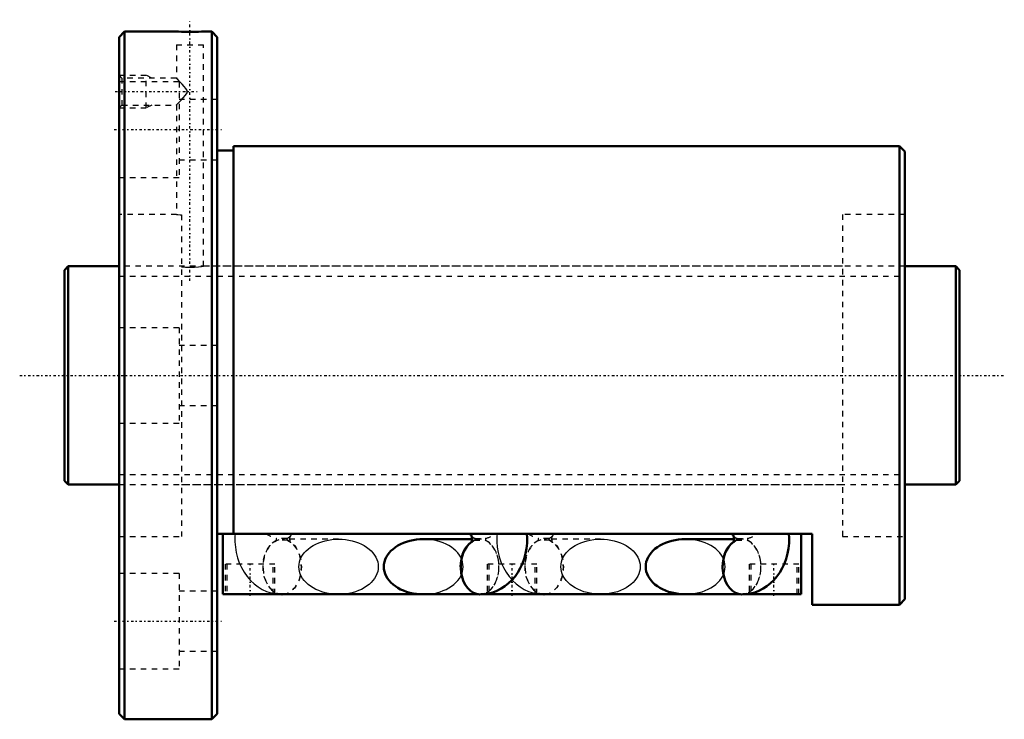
# Model space of a CAD drawing. Header units: millimetres. Extents: x -8 to 172, y -63 to 65.
import ezdxf

# ---------------------------------------------------------------- set-up
doc = ezdxf.new("R2010")
doc.units = ezdxf.units.MM
doc.linetypes.add('Center', pattern=[1.5, 0.45, -0.5, 0.05, -0.5])
doc.linetypes.add('Dashed', pattern=[2, 1, -1])
for name, color, linetype, lineweight in [('2d ConnectionPoints', 7, 'Continuous', 50), ('AM_0', 7, 'Continuous', 50), ('AM_5', 3, 'Continuous', 25), ('AM_7', 7, 'Center', 25), ('AM_9', 6, 'Dashed', 25)]:
    doc.layers.add(name, color=color, linetype=linetype, lineweight=lineweight)

# ---------------------------------------------------------------- blocks, each defined once
blk = doc.blocks.new('1_BIF4016V_5RR_Nut_0_in_BIF4016V_5RRG0_164LC0_000_4')
at = {"layer": 'AM_0'}
for p, q in [((11, 63), (10, 62)), ((10, 62), (10, -62)), ((20.5, 63), (11, 63)), ((11, 63), (11, -63)), ((27, 63), (25.47, 63)), ((27, 63), (27, -63)), ((28, 62), (27, 63)), ((28, 62), (28, -62)), ((153, 42), (31, 42)), ((31, 42), (31, -29)), ((153, 42), (153, -42)), ((154, 41), (153, 42)), ((31, 41.2), (28, 41.2)), ((154, 41), (154, -41)), ((137, -29), (28, -29)), ((29, -40.1), (29, -29)), ((74.68, -30), (65.77, -30)), ((122.68, -29.99), (113.77, -29.99)), ((135, -40.1), (135, -29)), ((137, -42), (137, -29)), ((75.88, -40.1), (29, -40.1)), ((123.88, -40.1), (76.3, -40.1)), ((113.77, -40.09), (123.79, -40.09)), ((135, -40.1), (124.3, -40.1)), ((153, -42), (154, -41)), ((137, -42), (153, -42)), ((10, -62), (11, -63)), ((11, -63), (27, -63)), ((27, -63), (28, -62))]:
    blk.add_line(p, q, dxfattribs=at)
for points in [[(25.5, 63), (25.43, 63), (25.11, 62.99), (24.54, 62.97), (23.8, 62.96), (22.98, 62.95), (22.15, 62.96), (21.42, 62.97), (20.87, 62.99), (20.56, 63), (20.5, 63)], [(65.77, -30), (65.13, -30.02), (64.5, -30.08), (63.88, -30.17), (63.28, -30.3), (62.69, -30.47), (62.13, -30.68), (61.6, -30.91), (61.09, -31.18), (60.63, -31.48), (60.2, -31.8), (59.81, -32.15), (59.47, -32.53), (59.18, -32.92), (58.94, -33.32), (58.74, -33.74), (58.61, -34.17), (58.52, -34.61), (58.5, -35.05), (58.52, -35.49), (58.61, -35.93), (58.74, -36.36), (58.94, -36.78), (59.18, -37.18), (59.47, -37.58), (59.81, -37.95), (60.2, -38.3), (60.63, -38.62), (61.09, -38.92), (61.6, -39.19), (62.13, -39.42), (62.69, -39.63), (63.28, -39.8), (63.88, -39.93), (64.5, -40.02), (65.13, -40.08), (65.77, -40.1)], [(74.56, -29.37), (74.56, -29.38), (74.59, -29.44), (74.63, -29.57), (74.66, -29.75), (74.68, -29.96), (74.68, -30.16), (74.65, -30.36), (74.61, -30.51), (74.57, -30.62), (74.56, -30.65)], [(76.1, -40.11), (76.85, -40.07), (77.67, -39.95), (78.47, -39.74), (79.24, -39.44), (79.99, -39.06), (80.69, -38.61), (81.36, -38.08), (81.98, -37.48), (82.55, -36.82), (83.07, -36.09), (83.52, -35.3), (83.92, -34.45), (84.24, -33.57), (84.49, -32.64), (84.66, -31.69), (84.76, -30.73), (84.78, -29.75), (84.74, -29)], [(113.77, -29.99), (113.13, -30.01), (112.5, -30.07), (111.88, -30.16), (111.28, -30.29), (110.69, -30.46), (110.13, -30.67), (109.6, -30.9), (109.09, -31.17), (108.63, -31.47), (108.2, -31.79), (107.81, -32.14), (107.47, -32.52), (107.18, -32.91), (106.94, -33.31), (106.74, -33.73), (106.61, -34.16), (106.52, -34.6), (106.5, -35.04), (106.52, -35.48), (106.61, -35.92), (106.74, -36.35), (106.94, -36.77), (107.18, -37.17), (107.47, -37.57), (107.81, -37.94), (108.2, -38.29), (108.63, -38.61), (109.09, -38.91), (109.6, -39.18), (110.13, -39.41), (110.69, -39.62), (111.28, -39.79), (111.88, -39.92), (112.5, -40.01), (113.13, -40.07), (113.77, -40.09)], [(122.56, -29.37), (122.56, -29.38), (122.59, -29.44), (122.63, -29.57), (122.66, -29.75), (122.68, -29.96), (122.68, -30.16), (122.65, -30.36), (122.61, -30.51), (122.57, -30.62), (122.56, -30.65)], [(124.1, -40.11), (124.85, -40.07), (125.67, -39.95), (126.47, -39.74), (127.24, -39.44), (127.99, -39.06), (128.69, -38.61), (129.36, -38.08), (129.98, -37.48), (130.55, -36.82), (131.07, -36.09), (131.52, -35.3), (131.92, -34.45), (132.24, -33.57), (132.49, -32.64), (132.66, -31.69), (132.76, -30.73), (132.78, -29.75), (132.74, -29)], [(39.53, -40.1), (39.56, -40.1), (39.9, -40.11)], [(87.53, -40.1), (87.56, -40.1), (87.9, -40.11)]]:
    blk.add_lwpolyline(points, dxfattribs=at)
for centre, major_axis, ratio, start_param, end_param in [((76.1, -35.06), (0, 5.05), 0.694658, 0.435614, 3.141747), ((76.1, -35.05), (0, -5.05), 0.694658, 3.580151, 4.713379), ((78.43, -26.14), (-3.83, -3.29), 0.532139, 6.099378, 6.294061), ((124.1, -35.06), (0, 5.05), 0.694658, 0.435548, 3.141741), ((124.1, -35.04), (0, -5.05), 0.694658, 3.579229, 4.714369), ((126.43, -26.14), (-3.83, -3.29), 0.532139, 6.099378, 6.294061), ((39.9, -35.06), (0, -5.05), 0.694658, 6.220243, 6.346127), ((87.9, -35.06), (0, -5.05), 0.694658, 6.220243, 6.346127)]:
    blk.add_ellipse(centre, major_axis=major_axis, ratio=ratio, start_param=start_param, end_param=end_param, dxfattribs=at)
at = {"layer": 'AM_5', "linetype": 'Dashed'}
for p, q in [((10, 55), (15, 55)), ((15, 49), (15, 55)), ((16, 54.46), (15, 55)), ((10, 49), (15, 49)), ((16, 49.54), (15, 49))]:
    blk.add_line(p, q, dxfattribs=at)
at = {"layer": 'AM_7'}
for p, q in [((23, 17.32), (23, 65.17)), ((9.3, 52), (24.62, 52)), ((9.1, 45.03), (28.9, 45.03)), ((34, -40.38), (34, -34.27)), ((82, -40.38), (82, -34.27)), ((130, -40.38), (130, -34.27)), ((9.1, -45.03), (28.9, -45.03))]:
    blk.add_line(p, q, dxfattribs=at)
at = {"layer": 'AM_9'}
for p, q in [((20.5, 63), (20.5, 62.89)), ((25.5, 62.89), (20.5, 62.89)), ((25.5, 62.89), (25.5, 63)), ((20.5, 60.59), (25.5, 60.59)), ((20.5, 60.59), (20.5, 54.44)), ((25.5, 20), (25.5, 60.59)), ((10.54, 54.46), (10, 55)), ((20.52, 54.46), (10.54, 54.46)), ((10.54, 54.46), (10.54, 49.54)), ((21, 53.78), (10, 53.78)), ((21, 53.78), (21, 36.28)), ((28, 50.53), (21, 50.53)), ((22.5, 51.79), (22.5, 52.21)), ((10, 49), (10.54, 49.54)), ((10.54, 49.54), (20.52, 49.54)), ((20.5, 49.56), (20.5, 29.5)), ((21, 39.53), (28, 39.53)), ((10, 36.28), (21, 36.28)), ((20.53, 29.5), (10, 29.5)), ((21.45, 29.43), (21.45, -29.5)), ((142.55, 29.5), (142.55, -29.5)), ((154, 29.5), (142.55, 29.5)), ((142.55, 20), (25.47, 20)), ((21, 8.75), (10, 8.75)), ((21, 8.75), (21, -8.75)), ((28, 5.5), (21, 5.5)), ((21, -5.5), (28, -5.5)), ((10, -8.75), (21, -8.75)), ((21.45, -20), (142.55, -20)), ((10, -29.5), (21.45, -29.5)), ((40.79, -29.86), (38.83, -29.86)), ((40.88, -30.21), (38.92, -30.21)), ((50.23, -30), (39.9, -30)), ((74.61, -29.44), (74.57, -29.39)), ((76.1, -30), (74.68, -30)), ((75.12, -30.21), (77.08, -30.21)), ((75.21, -29.86), (77.17, -29.86)), ((88.79, -29.86), (86.83, -29.86)), ((88.88, -30.21), (86.92, -30.21)), ((98.23, -29.99), (87.9, -29.99)), ((122.61, -29.44), (122.57, -29.39)), ((124.1, -29.99), (122.68, -29.99)), ((123.12, -30.21), (125.08, -30.21)), ((123.21, -29.86), (125.17, -29.86)), ((142.55, -29.5), (154, -29.5)), ((38.55, -34.55), (29.45, -34.55)), ((29.45, -34.55), (29.45, -40.1)), ((29.75, -34.55), (29.75, -40.1)), ((38.25, -40.1), (38.25, -34.55)), ((38.55, -40.1), (38.55, -34.55)), ((86.55, -34.55), (77.45, -34.55)), ((77.45, -34.55), (77.45, -40.1)), ((77.75, -34.55), (77.75, -40.1)), ((86.25, -40.1), (86.25, -34.55)), ((86.55, -40.1), (86.55, -34.55)), ((134.55, -34.55), (125.45, -34.55)), ((125.45, -34.55), (125.45, -40.1)), ((125.75, -34.55), (125.75, -40.1)), ((134.25, -40.1), (134.25, -34.55)), ((134.55, -40.1), (134.55, -34.55)), ((21, -36.28), (10, -36.28)), ((21, -36.28), (21, -53.78)), ((28, -39.53), (21, -39.53)), ((76.3, -40.1), (75.88, -40.1)), ((87.9, -40.09), (98.23, -40.09)), ((123.79, -40.09), (124.1, -40.09)), ((124.3, -40.1), (123.88, -40.1)), ((21, -50.53), (28, -50.53)), ((10, -53.78), (21, -53.78))]:
    blk.add_line(p, q, dxfattribs=at)
for points in [[(22.5, 52.21), (22.26, 52.59), (21.96, 52.94), (21.55, 53.38), (21.15, 53.79), (20.75, 54.2), (20.55, 54.41), (20.5, 54.46)], [(20.5, 49.54), (20.51, 49.55), (20.62, 49.66), (20.85, 49.9), (21.37, 50.43), (21.77, 50.85), (22.19, 51.33), (22.5, 51.79)], [(20.5, 29.5), (20.52, 29.5), (20.75, 29.48), (21.23, 29.45), (21.45, 29.43)], [(21.45, 19.9), (22.18, 19.86), (23.01, 19.84), (23.83, 19.86), (24.56, 19.9), (25.12, 19.96), (25.44, 19.99), (25.5, 20)], [(31.26, -29), (31.23, -29.52), (31.23, -30.5), (31.31, -31.47), (31.47, -32.44), (31.71, -33.39), (32.03, -34.31), (32.43, -35.2), (32.91, -36.04), (33.46, -36.83), (34.07, -37.54), (34.75, -38.18), (35.48, -38.73), (36.25, -39.2), (37.05, -39.57), (37.88, -39.84), (38.25, -39.93)], [(40.86, -30.21), (40.94, -30.25), (41.12, -30.36)], [(41.12, -30.36), (41.21, -30.41), (41.36, -30.55), (41.43, -30.63), (41.44, -30.65)], [(41.41, -30.57), (41.37, -30.45), (41.34, -30.27), (41.32, -30.06), (41.32, -29.86), (41.35, -29.66), (41.39, -29.51), (41.43, -29.4)], [(41.44, -29.37), (41.44, -29.37), (41.41, -29.42), (41.38, -29.45)], [(41.44, -30.65), (41.44, -30.64), (41.41, -30.58), (41.41, -30.57)], [(50.23, -40.1), (49.6, -40.08), (48.97, -40.02), (48.35, -39.93), (47.75, -39.8), (47.16, -39.63), (46.6, -39.42), (46.06, -39.19), (45.56, -38.92), (45.09, -38.62), (44.66, -38.3), (44.28, -37.95), (43.94, -37.58), (43.64, -37.18), (43.4, -36.78), (43.21, -36.36), (43.07, -35.93), (42.99, -35.49), (42.96, -35.05), (42.99, -34.61), (43.07, -34.17), (43.21, -33.74), (43.4, -33.32), (43.64, -32.92), (43.94, -32.53), (44.28, -32.15), (44.66, -31.8), (45.09, -31.48), (45.56, -31.18), (46.06, -30.91), (46.6, -30.68), (47.16, -30.47), (47.75, -30.3), (48.35, -30.17), (48.97, -30.08), (49.6, -30.02), (50.23, -30)], [(50.23, -30), (50.87, -30.02), (51.5, -30.08), (52.12, -30.17), (52.72, -30.3), (53.31, -30.47), (53.87, -30.68), (54.4, -30.91), (54.91, -31.18), (55.37, -31.48), (55.8, -31.8), (56.19, -32.15), (56.53, -32.53), (56.82, -32.92), (57.06, -33.32), (57.26, -33.74), (57.39, -34.17), (57.48, -34.61), (57.5, -35.05), (57.48, -35.49), (57.39, -35.93), (57.26, -36.36), (57.06, -36.78), (56.82, -37.18), (56.53, -37.58), (56.19, -37.95), (55.8, -38.3), (55.37, -38.62), (54.91, -38.92), (54.4, -39.19), (53.87, -39.42), (53.31, -39.63), (52.72, -39.8), (52.12, -39.93), (51.5, -40.02), (50.87, -40.08), (50.23, -40.1)], [(65.77, -40.1), (66.4, -40.08), (67.03, -40.02), (67.65, -39.93), (68.25, -39.8), (68.84, -39.63), (69.4, -39.42), (69.94, -39.19), (70.44, -38.92), (70.91, -38.62), (71.34, -38.3), (71.72, -37.95), (72.06, -37.58), (72.36, -37.18), (72.6, -36.78), (72.79, -36.36), (72.93, -35.93), (73.01, -35.49), (73.04, -35.05), (73.01, -34.61), (72.93, -34.17), (72.79, -33.74), (72.6, -33.32), (72.36, -32.92), (72.06, -32.53), (71.72, -32.15), (71.34, -31.8), (70.91, -31.48), (70.44, -31.18), (69.94, -30.91), (69.4, -30.68), (68.84, -30.47), (68.25, -30.3), (67.65, -30.17), (67.03, -30.08), (66.4, -30.02), (65.77, -30)], [(74.56, -30.65), (74.56, -30.65), (74.59, -30.6), (74.7, -30.49), (74.92, -30.33), (75.16, -30.2)], [(79.26, -29), (79.23, -29.52), (79.23, -30.5), (79.31, -31.47), (79.47, -32.44), (79.71, -33.39), (80.03, -34.31), (80.43, -35.2), (80.91, -36.04), (81.46, -36.83), (82, -37.46)], [(88.86, -30.21), (88.94, -30.25), (89.07, -30.32)], [(89.07, -30.32), (89.21, -30.41), (89.36, -30.55), (89.43, -30.63), (89.44, -30.65)], [(89.41, -30.57), (89.37, -30.45), (89.34, -30.27), (89.32, -30.06), (89.32, -29.86), (89.35, -29.66), (89.39, -29.51), (89.43, -29.4)], [(89.44, -29.37), (89.44, -29.37), (89.41, -29.42), (89.38, -29.45)], [(89.44, -30.65), (89.44, -30.64), (89.41, -30.58), (89.41, -30.57)], [(98.23, -40.09), (97.6, -40.07), (96.97, -40.01), (96.35, -39.92), (95.75, -39.79), (95.16, -39.62), (94.6, -39.41), (94.06, -39.18), (93.56, -38.91), (93.09, -38.61), (92.66, -38.29), (92.28, -37.94), (91.94, -37.57), (91.64, -37.17), (91.4, -36.77), (91.21, -36.35), (91.07, -35.92), (90.99, -35.48), (90.96, -35.04), (90.99, -34.6), (91.07, -34.16), (91.21, -33.73), (91.4, -33.31), (91.64, -32.91), (91.94, -32.52), (92.28, -32.14), (92.66, -31.79), (93.09, -31.47), (93.56, -31.17), (94.06, -30.9), (94.6, -30.67), (95.16, -30.46), (95.75, -30.29), (96.35, -30.16), (96.97, -30.07), (97.6, -30.01), (98.23, -29.99)], [(98.23, -29.99), (98.87, -30.01), (99.5, -30.07), (100.12, -30.16), (100.72, -30.29), (101.31, -30.46), (101.87, -30.67), (102.4, -30.9), (102.91, -31.17), (103.37, -31.47), (103.8, -31.79), (104.19, -32.14), (104.53, -32.52), (104.82, -32.91), (105.06, -33.31), (105.26, -33.73), (105.39, -34.16), (105.48, -34.6), (105.5, -35.04)], [(121.04, -35.04), (121.01, -34.6), (120.93, -34.16), (120.79, -33.73), (120.6, -33.31), (120.36, -32.91), (120.06, -32.52), (119.72, -32.14), (119.34, -31.79), (118.91, -31.47), (118.44, -31.17), (117.94, -30.9), (117.4, -30.67), (116.84, -30.46), (116.25, -30.29), (115.65, -30.16), (115.03, -30.07), (114.4, -30.01), (113.77, -29.99)], [(122.56, -30.65), (122.56, -30.65), (122.59, -30.6), (122.7, -30.49), (122.92, -30.33), (123.16, -30.2)], [(105.5, -35.04), (105.48, -35.48), (105.39, -35.92), (105.26, -36.35), (105.06, -36.77), (104.82, -37.17), (104.53, -37.57), (104.19, -37.94), (103.8, -38.29), (103.37, -38.61), (102.91, -38.91), (102.4, -39.18), (101.87, -39.41), (101.31, -39.62), (100.72, -39.79), (100.12, -39.92), (99.5, -40.01), (98.87, -40.07), (98.23, -40.09)], [(113.77, -40.09), (114.4, -40.07), (115.03, -40.01), (115.65, -39.92), (116.25, -39.79), (116.84, -39.62), (117.4, -39.41), (117.94, -39.18), (118.44, -38.91), (118.91, -38.61), (119.34, -38.29), (119.72, -37.94), (120.06, -37.57), (120.36, -37.17), (120.6, -36.77), (120.79, -36.35), (120.93, -35.92), (121.01, -35.48), (121.04, -35.04)], [(82, -37.46), (82.07, -37.54), (82.75, -38.18), (83.48, -38.73), (84.25, -39.2), (85.05, -39.57), (85.88, -39.84), (86.25, -39.93)], [(38.25, -39.93), (38.72, -40.02), (39.53, -40.1)], [(86.25, -39.93), (86.72, -40.02), (87.53, -40.1)]]:
    blk.add_lwpolyline(points, dxfattribs=at)
for centre, major_axis, ratio, start_param, end_param in [((39.9, -35.06), (0, -5.05), 0.694658, 3.423969, 6.220243), ((37.57, -26.14), (-3.83, 3.29), 0.532139, 1.846735, 2.303692), ((38.92, -30.01), (0, 0.2), 0.71934, 0.698132, 3.141593), ((39.9, -35.06), (0, -5.05), 0.694658, 0.062942, 2.859216), ((40.88, -30.01), (0, 0.2), 0.71934, 0.698132, 3.141593), ((37.57, -26.14), (-3.83, 3.29), 0.532139, 2.868444, 3.3254), ((76.1, -35.05), (0, -5.05), 0.694658, 4.713379, 9.863337), ((78.43, -26.14), (-3.83, -3.29), 0.532139, 0.010876, 0.273149), ((76.1, -35.06), (0, 5.05), 0.694658, 0.282376, 0.435614), ((75.12, -30.01), (0, -0.2), 0.71934, 0, 2.443461), ((76.1, -35.06), (0, 5.05), 0.694658, 3.141747, 6.000809), ((77.08, -30.01), (0, -0.2), 0.71934, 0, 2.443461), ((78.43, -26.14), (-3.83, -3.29), 0.532139, 0.837901, 1.294857), ((87.9, -35.06), (0, -5.05), 0.694658, 3.423969, 6.220243), ((85.57, -26.14), (-3.83, 3.29), 0.532139, 1.846735, 2.303692), ((86.92, -30.01), (0, 0.2), 0.71934, 0.698132, 3.141593), ((87.9, -35.06), (0, -5.05), 0.694658, 0.062942, 2.859216), ((88.88, -30.01), (0, 0.2), 0.71934, 0.698132, 3.141593), ((85.57, -26.14), (-3.83, 3.29), 0.532139, 2.868444, 3.3254), ((124.1, -35.04), (0, -5.05), 0.694658, 4.714369, 9.862414), ((126.43, -26.14), (-3.83, -3.29), 0.532139, 0.010876, 0.273149), ((124.1, -35.06), (0, 5.05), 0.694658, 0.282376, 0.435548), ((123.12, -30.01), (0, -0.2), 0.71934, 0, 2.443461), ((124.1, -35.06), (0, 5.05), 0.694658, 3.141741, 6.000809), ((125.08, -30.01), (0, -0.2), 0.71934, 0, 2.443461), ((126.43, -26.14), (-3.83, -3.29), 0.532139, 0.837901, 1.294857)]:
    blk.add_ellipse(centre, major_axis=major_axis, ratio=ratio, start_param=start_param, end_param=end_param, dxfattribs=at)
for centre in [(39.9, -35.05), (87.9, -35.04)]:
    blk.add_ellipse(centre, major_axis=(0, -5.05), ratio=0.694658, dxfattribs=at)
blk = doc.blocks.new('2_BIF4016V_5RR000_Shaft_0_in_BIF4016V_5RRG0_164LC0_000_4')
at = {"layer": 'AM_0'}
for p, q in [((0.7, 20), (0, 19.3)), ((0.7, 20), (0.7, -20)), ((10, 20), (0.7, 20)), ((163.3, 20), (154, 20)), ((163.3, 20), (163.3, -20)), ((164, 19.3), (163.3, 20)), ((0, 19.3), (0, -19.3)), ((164, 19.3), (164, -19.3)), ((0, -19.3), (0.7, -20)), ((163.3, -20), (164, -19.3)), ((0.7, -20), (10, -20)), ((154, -20), (163.3, -20))]:
    blk.add_line(p, q, dxfattribs=at)
at = {"layer": 'AM_5', "linetype": 'Dashed'}
for p, q in [((10, 18.1595), (154, 18.1595)), ((10, -18.1595), (154, -18.1595))]:
    blk.add_line(p, q, dxfattribs=at)
at = {"layer": 'AM_7'}
blk.add_line((-8.2, 0), (172.2, 0), dxfattribs=at)
at = {"layer": 'AM_9'}
for p, q in [((154, 20), (10, 20)), ((10, -20), (154, -20))]:
    blk.add_line(p, q, dxfattribs=at)

msp = doc.modelspace()

# ---------------------------------------------------------------- linework, layer by layer
at = {"layer": '2d ConnectionPoints'}
for p in [(0, 0), (10, 0)]:
    msp.add_point(p, dxfattribs=at)

# ---------------------------------------------------------------- block references
for name in ['1_BIF4016V_5RR_Nut_0_in_BIF4016V_5RRG0_164LC0_000_4', '2_BIF4016V_5RR000_Shaft_0_in_BIF4016V_5RRG0_164LC0_000_4']:
    msp.add_blockref(name, (0, 0))

doc.saveas('drawing.dxf')
